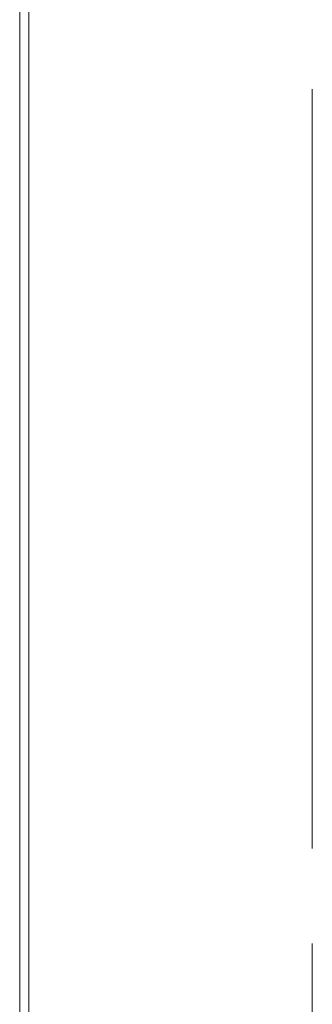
# Model space of a CAD drawing. Header units: inches. Extents: x 1 to 177, y 1 to 112.
# Tile 20 of 70: x 3.62 to 7.02, y 51.49 to 62.93. Entities that reach past the tile are written whole.
import ezdxf

# ---------------------------------------------------------------- set-up
doc = ezdxf.new("R2010")
doc.units = ezdxf.units.IN
doc.header["$LTSCALE"] = 10.666667
doc.header["$MEASUREMENT"] = 0
doc.linetypes.add('DOUBLE_DASH_CHAIN', pattern=[1.2403, 0.6614, -0.0827, 0.1654, -0.0827, 0.1654, -0.0827])
for name, color, linetype, lineweight in [('Section Line (ANSI)', 7, 'DOUBLE_DASH_CHAIN', 13), ('Visible (ANSI)', 7, 'Continuous', 13), ('Visible Narrow (ANSI)', 7, 'Continuous', 18)]:
    doc.layers.add(name, color=color, linetype=linetype, lineweight=lineweight)

# ---------------------------------------------------------------- blocks, each defined once
blk = doc.blocks.new('2dTransSection0')
at = {"layer": 'Section Line (ANSI)', "linetype": 'DOUBLE_DASH_CHAIN', "ltscale": 0.117223}
blk.add_line((0.6584, 7.3751), (0.6584, 3.9532), dxfattribs=at)

msp = doc.modelspace()

# ---------------------------------------------------------------- linework, layer by layer
at = {"layer": 'Visible (ANSI)'}
msp.add_line((3.624, 46.155), (3.624, 75.944), dxfattribs=at)
at = {"layer": 'Visible Narrow (ANSI)'}
msp.add_line((3.729, 75.97), (3.729, 46.13), dxfattribs=at)

# ---------------------------------------------------------------- block references
at = {"layer": 'Section Line (ANSI)', "xscale": 10.66666666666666, "yscale": 10.66666666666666, "zscale": 10.66666666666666}
msp.add_blockref('2dTransSection0', (0, 0), dxfattribs=at)

doc.saveas('drawing.dxf')
